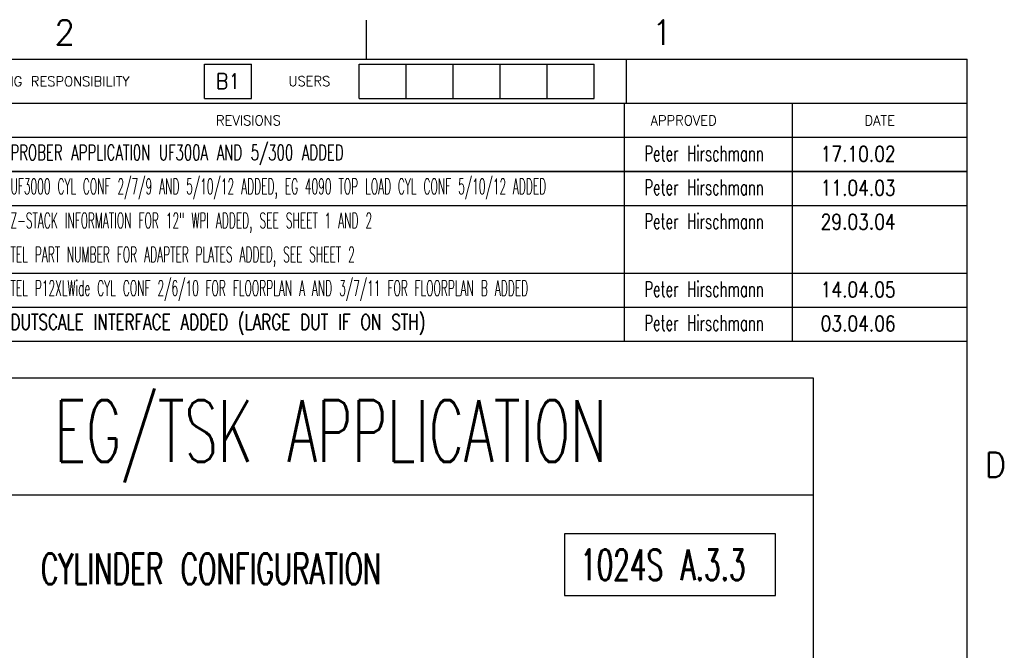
# Model space of a CAD drawing. Extents: x -1809 to 6113, y -4129 to 1471.
# Tile 197 of 197: x 4513 to 6110, y 448 to 1471. Entities that reach past the tile are written whole.
import ezdxf

# ---------------------------------------------------------------- set-up
doc = ezdxf.new("R2010")
doc.units = 0
doc.layers.add('1', color=7, linetype='CONTINUOUS')
doc.styles.add('CONVERTER_1', font='txt.shx', dxfattribs={"width": 0.63})
doc.styles.add('CONVERTER_11', font='txt.shx', dxfattribs={"width": 0.97875})
doc.styles.add('CONVERTER_3', font='txt.shx', dxfattribs={"width": 0.81})
doc.styles.add('CONVERTER_4', font='txt.shx', dxfattribs={"width": 0.72})
doc.styles.add('CONVERTER_5', font='txt.shx', dxfattribs={"width": 0.504})
doc.styles.add('CONVERTER_6', font='txt.shx', dxfattribs={"width": 0.9})
doc.styles.add('CONVERTER_9', font='txt.shx', dxfattribs={"width": 0.970312})

# ---------------------------------------------------------------- blocks, each defined once
blk = doc.blocks.new('REV__609', base_point=(392.08, 10.51))
at = {"layer": '1', "color": 1, "linetype": 'CONTINUOUS'}
for p, q in [((506.58, 16.01), (506.58, 10.51)), ((533.82, 16.01), (533.82, 10.51)), ((392.08, 10.51), (562.18, 10.51))]:
    blk.add_line(p, q, dxfattribs=at)
at = {"layer": '1', "color": 1, "char_height": 2.5, "attachment_point": 4}
for s, insert, style in [('DUTSCALE INTERFACE ADDED (LARGE DUT IF ON STH)', (407.03, 13.18), 'CONVERTER_4'), ('Peter Hirschmann', (509.83, 13.44), 'CONVERTER_1'), ('03.04.06', (538.43, 13.36), 'CONVERTER_3')]:
    blk.add_mtext(s, dxfattribs=dict(at, insert=insert, style=style))
blk = doc.blocks.new('REV__610', base_point=(392.08, 16.01))
at = {"layer": '1', "color": 1, "linetype": 'CONTINUOUS'}
for p, q in [((506.58, 21.51), (506.58, 16.01)), ((533.82, 21.51), (533.82, 16.01)), ((392.08, 16.01), (562.18, 16.01))]:
    blk.add_line(p, q, dxfattribs=at)
at = {"layer": '1', "color": 1, "char_height": 2.5, "attachment_point": 4}
for s, insert, style in [('TEL P12XLWide CYL CONF 2/6/10 FOR FLOORPLAN A AND 3/7/11 FOR FLOORPLAN B ADDED', (407.03, 18.68), 'CONVERTER_5'), ('Peter Hirschmann', (509.83, 18.94), 'CONVERTER_1'), ('14.04.05', (538.43, 18.86), 'CONVERTER_3')]:
    blk.add_mtext(s, dxfattribs=dict(at, insert=insert, style=style))
blk = doc.blocks.new('REV__611', base_point=(392.08, 27.01))
at = {"layer": '1', "color": 1, "linetype": 'CONTINUOUS'}
for p, q in [((506.58, 32.51), (506.58, 21.51)), ((533.82, 32.51), (533.82, 21.51)), ((392.08, 21.51), (562.18, 21.51))]:
    blk.add_line(p, q, dxfattribs=at)
at = {"layer": '1', "color": 1, "char_height": 2.5, "attachment_point": 4}
for s, insert, style in [('Z-STACK INFORMATION FOR 12" WPI ADDED, SEE SHEET 1 AND 2', (407.03, 29.68), 'CONVERTER_5'), ('Peter Hirschmann', (509.83, 29.94), 'CONVERTER_1'), ('29.03.04', (538.43, 29.86), 'CONVERTER_3'), ('TEL PART NUMBER FOR ADAPTER PLATES ADDED, SEE SHEET 2', (407.03, 24.18), 'CONVERTER_5')]:
    blk.add_mtext(s, dxfattribs=dict(at, insert=insert, style=style))
blk = doc.blocks.new('REV__612', base_point=(392.08, 32.51))
at = {"layer": '1', "color": 1, "linetype": 'CONTINUOUS'}
for p, q in [((506.58, 38.01), (506.58, 32.51)), ((533.82, 38.01), (533.82, 32.51)), ((392.08, 32.51), (562.18, 32.51))]:
    blk.add_line(p, q, dxfattribs=at)
at = {"layer": '1', "color": 1, "char_height": 2.5, "attachment_point": 4}
for s, insert, style in [('UF3000 CYL CONF 2/7/9 AND 5/10/12 ADDED, EG 4090 TOP LOAD CYL CONF 5/10/12 ADDED', (407.03, 35.18), 'CONVERTER_5'), ('Peter Hirschmann', (509.83, 35.44), 'CONVERTER_1'), ('11.04.03', (538.43, 35.36), 'CONVERTER_3')]:
    blk.add_mtext(s, dxfattribs=dict(at, insert=insert, style=style))
blk = doc.blocks.new('REV__613', base_point=(392.08, 38.01))
at = {"layer": '1', "color": 1, "linetype": 'CONTINUOUS'}
for p, q in [((506.58, 43.51), (506.58, 38.01)), ((533.82, 43.51), (533.82, 38.01)), ((392.08, 38.01), (562.18, 38.01))]:
    blk.add_line(p, q, dxfattribs=at)
at = {"layer": '1', "color": 1, "char_height": 2.5, "attachment_point": 4}
for s, insert, style in [('PROBER APPLICATI0N UF300A AND 5/300 ADDED', (407.03, 40.68), 'CONVERTER_1'), ('Peter Hirschmann', (509.83, 40.94), 'CONVERTER_1'), ('17.10.02', (538.43, 40.86), 'CONVERTER_3')]:
    blk.add_mtext(s, dxfattribs=dict(at, insert=insert, style=style))
blk = doc.blocks.new('ATA1_S', base_point=(-217.38, -490.95))
at = {"layer": '1', "color": 1, "linetype": 'CONTINUOUS'}
for p, q in [((464.73, 62.56), (464.73, 56.21)), ((506.87, 56.21), (506.87, 49.07)), ((438.52, 49.86), (438.52, 55.42)), ((438.52, 55.42), (446.14, 55.42)), ((446.14, 49.86), (446.14, 55.42)), ((463.6, 49.86), (463.6, 55.42)), ((463.6, 55.42), (471.22, 55.42)), ((471.22, 49.86), (471.22, 55.42)), ((471.22, 55.42), (478.84, 55.42)), ((478.84, 49.86), (478.84, 55.42)), ((478.84, 55.42), (486.46, 55.42)), ((486.46, 49.86), (486.46, 55.42)), ((486.46, 55.42), (494.08, 55.42)), ((494.08, 49.86), (494.08, 55.42)), ((494.08, 55.42), (501.7, 55.42)), ((501.7, 49.86), (501.7, 55.42)), ((438.52, 49.86), (446.14, 49.86)), ((463.6, 49.86), (471.22, 49.86)), ((471.22, 49.86), (478.84, 49.86)), ((478.84, 49.86), (486.46, 49.86)), ((486.46, 49.86), (494.08, 49.86)), ((494.08, 49.86), (501.7, 49.86)), ((404.67, 49.07), (498.58, 49.07)), ((498.58, 49.07), (533.82, 49.07)), ((506.58, 49.07), (506.58, 43.51)), ((533.82, 49.07), (562.18, 49.07)), ((533.82, 49.07), (533.82, 43.51)), ((498.58, 43.51), (404.67, 43.51)), ((533.82, 43.51), (498.58, 43.51)), ((562.18, 43.51), (533.82, 43.51)), ((498.58, 38.01), (404.67, 38.01)), ((533.82, 38.01), (498.58, 38.01)), ((562.18, 38.01), (533.82, 38.01))]:
    blk.add_line(p, q, dxfattribs=at)
at = {"layer": '1', "color": 7, "linetype": 'CONTINUOUS'}
for p in [(-217.18, 56.21), (562.18, -490.95)]:
    blk.add_line(p, (562.18, 56.21), dxfattribs=at)
at = {"layer": '1'}
for name, p in [('REV__613', (392.08, 38.01)), ('REV__612', (392.08, 32.51)), ('REV__611', (392.08, 27.01)), ('REV__610', (392.08, 16.01)), ('REV__609', (392.08, 10.51))]:
    blk.add_blockref(name, p, dxfattribs=at)
at = {"layer": '1', "color": 1, "style": 'CONVERTER_9', "width": 0.970312}
for s, p in [('ENGINEERING RESPONSIBILITY', (395.5, 51.84)), ('USERS', (452.11, 51.86))]:
    blk.add_text(s, height=1.6, dxfattribs=at).set_placement(p)
at = {"layer": '1', "color": 7, "char_height": 4, "style": 'CONVERTER_11'}
for s, insert, attachment_point in [('2', (415.82, 62.56), 2), ('1', (512.72, 62.56), 2), ('D', (568.53, -9.56), 6)]:
    blk.add_mtext(s, dxfattribs=dict(at, insert=insert, attachment_point=attachment_point))
at = {"layer": '1', "color": 1, "attachment_point": 5}
for s, insert, char_height, style in [('B1', (442.33, 52.64), 2.5, 'CONVERTER_6'), ('REVISIONS', (445.62, 46.29), 1.6, 'CONVERTER_9'), ('APPROVED', (516.2, 46.29), 1.6, 'CONVERTER_9'), ('DATE', (548, 46.29), 1.6, 'CONVERTER_9')]:
    blk.add_mtext(s, dxfattribs=dict(at, insert=insert, char_height=char_height, style=style))
blk = doc.blocks.new('TEXT__1075', base_point=(-2000, -2800))
at = {"layer": '1', "color": 7, "linetype": 'CONTINUOUS'}
for p, q in [((3200, 890), (5800, 890)), ((5800, 890), (5800, -850)), ((3800, 700), (5800, 700))]:
    blk.add_line(p, q, dxfattribs=at)
at = {"layer": '1', "color": 7}
blk.add_lwpolyline([(5396.9, 636.7), (5396.9, 536.7), (5739.1, 536.7), (5739.1, 636.7)], close=True, dxfattribs=at)
at = {"layer": '1', "color": 7, "style": 'CONVERTER_1', "width": 0.63}
for s, height, p in [('EG/TSK APPLICATION', 100, (4569.7, 753.6)), ('1024S A.3.3', 50, (5421.9, 561.7)), ('CYLINDER CONFIGURATION', 50, (4547.6, 555))]:
    blk.add_text(s, height=height, dxfattribs=at).set_placement(p)

msp = doc.modelspace()

# ---------------------------------------------------------------- block references
at = {"layer": '1', "xscale": 10, "yscale": 10, "zscale": 10}
msp.add_blockref('ATA1_S', (-1745.9, -4065), dxfattribs=at)
at = {"layer": '1'}
msp.add_blockref('TEXT__1075', (-2000, -2800), dxfattribs=at)

doc.saveas('drawing.dxf')
